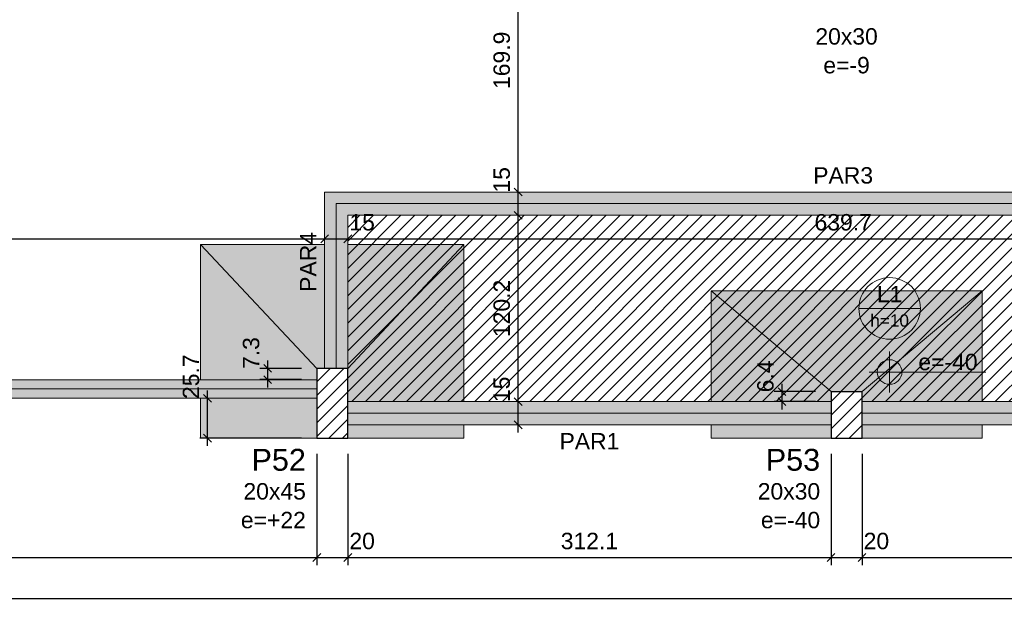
# Model space of a CAD drawing. Header units: millimetres. Extents: x 0 to 119, y 0 to 84.
# Tile 2 of 27: x 23.74 to 36.46, y 25.92 to 33.49. Entities that reach past the tile are written whole.
import ezdxf

# ---------------------------------------------------------------- set-up
doc = ezdxf.new("R2010")
doc.units = ezdxf.units.MM
doc.header["$MEASUREMENT"] = 0
doc.linetypes.add('NULL', pattern=[0])
doc.layers.get('0').update_dxf_attribs({"lineweight": 18})
for name, color, linetype, lineweight in [('FO-Cotas', 5, 'Continuous', 5), ('FO-Eixos', 5, 'Continuous', 5), ('FO-Hachura das sapatas', 43, 'Continuous', 5), ('FO-Hachura laje com elevação negativa', 31, 'Continuous', 5), ('FO-Hachura parede de concreto', 161, 'Continuous', 5), ('FO-Hachura pilar que passa', 19, 'Continuous', 5), ('FO-Hachura viga', 43, 'Continuous', 5), ('FO-Pilares', 4, 'Continuous', 30), ('FO-Seção das fundações', 9, 'Continuous', 5), ('FO-Textos das lajes', 3, 'Continuous', 20), ('FO-Textos das vigas', 7, 'Continuous', 5), ('FO-Textos dos pilares', 7, 'Continuous', 5), ('FO-Vigas', 1, 'Continuous', 20)]:
    doc.layers.add(name, color=color, linetype=linetype, lineweight=lineweight)
doc.styles.add('Arial', font='txt')
doc.dimstyles.new('UM_50.000000', dxfattribs={"dimtxt": 0.18, "dimasz": 0.1, "dimexe": 0.1, "dimexo": 0.2, "dimgap": 0, "dimtad": 1, "dimtih": 1, "dimtoh": 1, "dimdec": 1, "dimlfac": 50, "dimzin": 0, "dimdsep": 46, "dimtxsty": 'Standard', "dimcen": 0.09, "dimdle": 0.1, "dimadec": 1, "dimazin": 2, "dimtfac": 1, "dimtdec": 4, "dimtofl": 0, "dimtmove": 0, "dimatfit": 3, "dimfxl": 1, "dimtolj": 1, "dimarcsym": 0})

# ---------------------------------------------------------------- blocks, each defined once
blk = doc.blocks.new('_Oblique')
at = {"color": 0, "linetype": 'ByBlock', "lineweight": -2}
blk.add_line((-0.5, -0.5), (0.5, 0.5), dxfattribs=at)
blk = doc.blocks.new('*D28')
at = {"layer": 'Defpoints', "color": 0}
for p in [(15.535, 28.603), (27.579, 28.088), (27.579, 26.548)]:
    blk.add_point(p, dxfattribs=at)
at = {"layer": 'FO-Cotas', "color": 0, "lineweight": -2}
for p, q in [((15.535, 28.403), (15.535, 26.448)), ((27.579, 27.888), (27.579, 26.448)), ((15.435, 26.548), (27.679, 26.548))]:
    blk.add_line(p, q, dxfattribs=at)
at = {"layer": 'FO-Cotas', "color": 0, "lineweight": -2, "xscale": 0.1, "yscale": 0.1, "zscale": 0.1, "rotation": 180}
blk.add_blockref('_Oblique', (15.535, 26.548), dxfattribs=at)
at = {"layer": 'FO-Cotas', "color": 0, "lineweight": -2, "xscale": 0.1, "yscale": 0.1, "zscale": 0.1}
blk.add_blockref('_Oblique', (27.579, 26.548), dxfattribs=at)
at = {"layer": 'FO-Cotas', "color": 7, "insert": (21.557, 26.76), "char_height": 0.2118, "attachment_point": 5, "style": 'Arial'}
blk.add_mtext('\\A1;602.2', dxfattribs=at)
blk = doc.blocks.new('*D29')
at = {"layer": 'Defpoints', "color": 0}
for p in [(27.579, 28.088), (27.979, 28.088), (27.979, 26.548)]:
    blk.add_point(p, dxfattribs=at)
at = {"layer": 'FO-Cotas', "color": 0, "lineweight": -2}
for p, q in [((27.579, 27.888), (27.579, 26.448)), ((27.979, 27.888), (27.979, 26.448)), ((27.479, 26.548), (28.079, 26.548))]:
    blk.add_line(p, q, dxfattribs=at)
at = {"layer": 'FO-Cotas', "color": 0, "lineweight": -2, "xscale": 0.1, "yscale": 0.1, "zscale": 0.1, "rotation": 180}
blk.add_blockref('_Oblique', (27.579, 26.548), dxfattribs=at)
at = {"layer": 'FO-Cotas', "color": 0, "lineweight": -2, "xscale": 0.1, "yscale": 0.1, "zscale": 0.1}
blk.add_blockref('_Oblique', (27.979, 26.548), dxfattribs=at)
at = {"layer": 'FO-Cotas', "color": 7, "insert": (28.164, 26.76), "char_height": 0.2118, "attachment_point": 5, "rotation": 0.0057, "style": 'Arial'}
blk.add_mtext('\\A1;20', dxfattribs=at)
blk = doc.blocks.new('*D30')
at = {"layer": 'Defpoints', "color": 0}
for p in [(27.979, 28.088), (34.22, 28.088), (34.22, 26.548)]:
    blk.add_point(p, dxfattribs=at)
at = {"layer": 'FO-Cotas', "color": 0, "lineweight": -2}
for p, q in [((27.979, 27.888), (27.979, 26.448)), ((34.22, 27.888), (34.22, 26.448)), ((27.879, 26.548), (34.32, 26.548))]:
    blk.add_line(p, q, dxfattribs=at)
at = {"layer": 'FO-Cotas', "color": 0, "lineweight": -2, "xscale": 0.1, "yscale": 0.1, "zscale": 0.1, "rotation": 180}
blk.add_blockref('_Oblique', (27.979, 26.548), dxfattribs=at)
at = {"layer": 'FO-Cotas', "color": 0, "lineweight": -2, "xscale": 0.1, "yscale": 0.1, "zscale": 0.1}
blk.add_blockref('_Oblique', (34.22, 26.548), dxfattribs=at)
at = {"layer": 'FO-Cotas', "color": 7, "insert": (31.099, 26.76), "char_height": 0.2118, "attachment_point": 5, "rotation": 0.0057, "style": 'Arial'}
blk.add_mtext('\\A1;312.1', dxfattribs=at)
blk = doc.blocks.new('*D31')
at = {"layer": 'Defpoints', "color": 0}
for p in [(34.22, 28.088), (34.62, 28.088), (34.62, 26.548)]:
    blk.add_point(p, dxfattribs=at)
at = {"layer": 'FO-Cotas', "color": 0, "lineweight": -2}
for p, q in [((34.22, 27.888), (34.22, 26.448)), ((34.62, 27.888), (34.62, 26.448)), ((34.12, 26.548), (34.72, 26.548))]:
    blk.add_line(p, q, dxfattribs=at)
at = {"layer": 'FO-Cotas', "color": 0, "lineweight": -2, "xscale": 0.1, "yscale": 0.1, "zscale": 0.1, "rotation": 180}
blk.add_blockref('_Oblique', (34.22, 26.548), dxfattribs=at)
at = {"layer": 'FO-Cotas', "color": 0, "lineweight": -2, "xscale": 0.1, "yscale": 0.1, "zscale": 0.1}
blk.add_blockref('_Oblique', (34.62, 26.548), dxfattribs=at)
at = {"layer": 'FO-Cotas', "color": 7, "insert": (34.805, 26.76), "char_height": 0.2118, "attachment_point": 5, "rotation": 0.0057, "style": 'Arial'}
blk.add_mtext('\\A1;20', dxfattribs=at)
blk = doc.blocks.new('*D32')
at = {"layer": 'Defpoints', "color": 0}
for p in [(34.62, 28.088), (41.973, 27.96), (41.973, 26.548)]:
    blk.add_point(p, dxfattribs=at)
at = {"layer": 'FO-Cotas', "color": 0, "lineweight": -2}
for p, q in [((34.62, 27.888), (34.62, 26.448)), ((41.973, 27.76), (41.973, 26.448)), ((34.52, 26.548), (42.073, 26.548))]:
    blk.add_line(p, q, dxfattribs=at)
at = {"layer": 'FO-Cotas', "color": 0, "lineweight": -2, "xscale": 0.1, "yscale": 0.1, "zscale": 0.1, "rotation": 180}
blk.add_blockref('_Oblique', (34.62, 26.548), dxfattribs=at)
at = {"layer": 'FO-Cotas', "color": 0, "lineweight": -2, "xscale": 0.1, "yscale": 0.1, "zscale": 0.1}
blk.add_blockref('_Oblique', (41.973, 26.548), dxfattribs=at)
at = {"layer": 'FO-Cotas', "color": 7, "insert": (38.296, 26.76), "char_height": 0.2118, "attachment_point": 5, "style": 'Arial'}
blk.add_mtext('\\A1;367.6', dxfattribs=at)
blk = doc.blocks.new('*D44')
at = {"layer": 'Defpoints', "color": 0}
for p in [(15.135, 28.603), (84.436, 27.96), (84.436, 26.019)]:
    blk.add_point(p, dxfattribs=at)
at = {"layer": 'FO-Cotas', "color": 0, "lineweight": -2}
for p, q in [((15.135, 28.403), (15.135, 25.919)), ((84.436, 27.76), (84.436, 25.919)), ((15.035, 26.019), (84.536, 26.019))]:
    blk.add_line(p, q, dxfattribs=at)
at = {"layer": 'FO-Cotas', "color": 0, "lineweight": -2, "xscale": 0.1, "yscale": 0.1, "zscale": 0.1, "rotation": 180}
blk.add_blockref('_Oblique', (15.135, 26.019), dxfattribs=at)
at = {"layer": 'FO-Cotas', "color": 0, "lineweight": -2, "xscale": 0.1, "yscale": 0.1, "zscale": 0.1}
blk.add_blockref('_Oblique', (84.436, 26.019), dxfattribs=at)
at = {"layer": 'FO-Cotas', "color": 7, "insert": (49.786, 26.231), "char_height": 0.2118, "attachment_point": 5, "style": 'Arial'}
blk.add_mtext('\\A1;3465', dxfattribs=at)
blk = doc.blocks.new('*D46')
at = {"layer": 'Defpoints', "color": 0}
for p in [(26.167, 28.603), (26.167, 28.603), (27.579, 28.088)]:
    blk.add_point(p, dxfattribs=at)
at = {"layer": 'FO-Cotas', "color": 0, "lineweight": -2}
for p, q in [((26.167, 27.988), (26.167, 28.703)), ((27.379, 28.088), (26.067, 28.088))]:
    blk.add_line(p, q, dxfattribs=at)
at = {"layer": 'FO-Cotas', "color": 0, "lineweight": -2, "xscale": 0.1, "yscale": 0.1, "zscale": 0.1}
for p, rotation in [((26.167, 28.603), 90), ((26.167, 28.088), 270)]:
    blk.add_blockref('_Oblique', p, dxfattribs=dict(at, rotation=rotation))
at = {"layer": 'FO-Cotas', "color": 7, "insert": (25.955, 28.881), "char_height": 0.2118, "attachment_point": 5, "rotation": 90, "style": 'Arial'}
blk.add_mtext('\\A1;25.7', dxfattribs=at)
blk = doc.blocks.new('*D81')
at = {"layer": 'Defpoints', "color": 0}
for p in [(15.375, 30.66), (27.679, 30.66), (27.679, 30.66)]:
    blk.add_point(p, dxfattribs=at)
at = {"layer": 'FO-Cotas', "color": 0, "lineweight": -2}
blk.add_line((15.275, 30.66), (27.779, 30.66), dxfattribs=at)
at = {"layer": 'FO-Cotas', "color": 0, "lineweight": -2, "xscale": 0.1, "yscale": 0.1, "zscale": 0.1, "rotation": 180}
blk.add_blockref('_Oblique', (15.375, 30.66), dxfattribs=at)
at = {"layer": 'FO-Cotas', "color": 0, "lineweight": -2, "xscale": 0.1, "yscale": 0.1, "zscale": 0.1}
blk.add_blockref('_Oblique', (27.679, 30.66), dxfattribs=at)
at = {"layer": 'FO-Cotas', "color": 7, "insert": (21.527, 30.872), "char_height": 0.2118, "attachment_point": 5, "rotation": 0.0057, "style": 'Arial'}
blk.add_mtext('\\A1;615.2', dxfattribs=at)
blk = doc.blocks.new('*D82')
at = {"layer": 'Defpoints', "color": 0}
for p in [(27.679, 30.66), (27.979, 30.66), (27.979, 30.66)]:
    blk.add_point(p, dxfattribs=at)
at = {"layer": 'FO-Cotas', "color": 0, "lineweight": -2}
blk.add_line((27.579, 30.66), (28.079, 30.66), dxfattribs=at)
at = {"layer": 'FO-Cotas', "color": 0, "lineweight": -2, "xscale": 0.1, "yscale": 0.1, "zscale": 0.1, "rotation": 180}
blk.add_blockref('_Oblique', (27.679, 30.66), dxfattribs=at)
at = {"layer": 'FO-Cotas', "color": 0, "lineweight": -2, "xscale": 0.1, "yscale": 0.1, "zscale": 0.1}
blk.add_blockref('_Oblique', (27.979, 30.66), dxfattribs=at)
at = {"layer": 'FO-Cotas', "color": 7, "insert": (28.164, 30.872), "char_height": 0.2118, "attachment_point": 5, "rotation": 0.0057, "style": 'Arial'}
blk.add_mtext('\\A1;15', dxfattribs=at)
blk = doc.blocks.new('*D83')
at = {"layer": 'Defpoints', "color": 0}
for p in [(27.979, 30.66), (40.773, 30.66), (40.773, 30.66)]:
    blk.add_point(p, dxfattribs=at)
at = {"layer": 'FO-Cotas', "color": 0, "lineweight": -2}
blk.add_line((27.879, 30.66), (40.873, 30.66), dxfattribs=at)
at = {"layer": 'FO-Cotas', "color": 0, "lineweight": -2, "xscale": 0.1, "yscale": 0.1, "zscale": 0.1, "rotation": 180}
blk.add_blockref('_Oblique', (27.979, 30.66), dxfattribs=at)
at = {"layer": 'FO-Cotas', "color": 0, "lineweight": -2, "xscale": 0.1, "yscale": 0.1, "zscale": 0.1}
blk.add_blockref('_Oblique', (40.773, 30.66), dxfattribs=at)
at = {"layer": 'FO-Cotas', "color": 7, "insert": (34.376, 30.872), "char_height": 0.2118, "attachment_point": 5, "rotation": 0.0057, "style": 'Arial'}
blk.add_mtext('\\A1;639.7', dxfattribs=at)
blk = doc.blocks.new('*D135')
at = {"layer": 'Defpoints', "color": 0}
for p in [(30.179, 28.56), (30.179, 28.56), (30.179, 28.26)]:
    blk.add_point(p, dxfattribs=at)
at = {"layer": 'FO-Cotas', "color": 0, "lineweight": -2}
blk.add_line((30.179, 28.16), (30.179, 28.66), dxfattribs=at)
at = {"layer": 'FO-Cotas', "color": 0, "lineweight": -2, "xscale": 0.1, "yscale": 0.1, "zscale": 0.1}
for p, rotation in [((30.179, 28.56), 90), ((30.179, 28.26), 270)]:
    blk.add_blockref('_Oblique', p, dxfattribs=dict(at, rotation=rotation))
at = {"layer": 'FO-Cotas', "color": 7, "insert": (29.967, 28.718), "char_height": 0.2118, "attachment_point": 5, "rotation": 90, "style": 'Arial'}
blk.add_mtext('\\A1;15', dxfattribs=at)
blk = doc.blocks.new('*D136')
at = {"layer": 'Defpoints', "color": 0}
for p in [(30.179, 30.964), (30.179, 30.964), (30.179, 28.56)]:
    blk.add_point(p, dxfattribs=at)
at = {"layer": 'FO-Cotas', "color": 0, "lineweight": -2}
blk.add_line((30.179, 28.46), (30.179, 31.064), dxfattribs=at)
at = {"layer": 'FO-Cotas', "color": 0, "lineweight": -2, "xscale": 0.1, "yscale": 0.1, "zscale": 0.1}
for p, rotation in [((30.179, 30.964), 90), ((30.179, 28.56), 270)]:
    blk.add_blockref('_Oblique', p, dxfattribs=dict(at, rotation=rotation))
at = {"layer": 'FO-Cotas', "color": 7, "insert": (29.967, 29.762), "char_height": 0.2118, "attachment_point": 5, "rotation": 90, "style": 'Arial'}
blk.add_mtext('\\A1;120.2', dxfattribs=at)
blk = doc.blocks.new('*D137')
at = {"layer": 'Defpoints', "color": 0}
for p in [(30.179, 31.264), (30.179, 31.264), (30.179, 30.964)]:
    blk.add_point(p, dxfattribs=at)
at = {"layer": 'FO-Cotas', "color": 0, "lineweight": -2}
blk.add_line((30.179, 30.864), (30.179, 31.364), dxfattribs=at)
at = {"layer": 'FO-Cotas', "color": 0, "lineweight": -2, "xscale": 0.1, "yscale": 0.1, "zscale": 0.1}
for p, rotation in [((30.179, 31.264), 90), ((30.179, 30.964), 270)]:
    blk.add_blockref('_Oblique', p, dxfattribs=dict(at, rotation=rotation))
at = {"layer": 'FO-Cotas', "color": 7, "insert": (29.967, 31.421), "char_height": 0.2118, "attachment_point": 5, "rotation": 90, "style": 'Arial'}
blk.add_mtext('\\A1;15', dxfattribs=at)
blk = doc.blocks.new('*D138')
at = {"layer": 'Defpoints', "color": 0}
for p in [(30.179, 34.663), (30.179, 34.663), (30.179, 31.264)]:
    blk.add_point(p, dxfattribs=at)
at = {"layer": 'FO-Cotas', "color": 0, "lineweight": -2}
blk.add_line((30.179, 31.164), (30.179, 34.763), dxfattribs=at)
at = {"layer": 'FO-Cotas', "color": 0, "lineweight": -2, "xscale": 0.1, "yscale": 0.1, "zscale": 0.1}
for p, rotation in [((30.179, 34.663), 90), ((30.179, 31.264), 270)]:
    blk.add_blockref('_Oblique', p, dxfattribs=dict(at, rotation=rotation))
at = {"layer": 'FO-Cotas', "color": 7, "insert": (29.967, 32.963), "char_height": 0.2118, "attachment_point": 5, "rotation": 90, "style": 'Arial'}
blk.add_mtext('\\A1;169.9', dxfattribs=at)
blk = doc.blocks.new('*D227')
at = {"layer": 'Defpoints', "color": 0}
for p in [(27.579, 28.988), (26.943, 28.843), (27.579, 28.843)]:
    blk.add_point(p, dxfattribs=at)
at = {"layer": 'FO-Cotas', "color": 0, "lineweight": -2}
for p, q in [((26.943, 29.088), (26.943, 28.743)), ((27.379, 28.988), (26.843, 28.988)), ((27.379, 28.843), (26.843, 28.843))]:
    blk.add_line(p, q, dxfattribs=at)
at = {"layer": 'FO-Cotas', "color": 0, "lineweight": -2, "xscale": 0.1, "yscale": 0.1, "zscale": 0.1}
for p, rotation in [((26.943, 28.988), 90), ((26.943, 28.843), 270)]:
    blk.add_blockref('_Oblique', p, dxfattribs=dict(at, rotation=rotation))
at = {"layer": 'FO-Cotas', "color": 7, "insert": (26.731, 29.186), "char_height": 0.2118, "attachment_point": 5, "rotation": 90, "style": 'Arial'}
blk.add_mtext('\\A1;7.3', dxfattribs=at)
blk = doc.blocks.new('*D228')
at = {"layer": 'Defpoints', "color": 0}
for p in [(34.22, 28.688), (33.585, 28.56), (34.22, 28.56)]:
    blk.add_point(p, dxfattribs=at)
at = {"layer": 'FO-Cotas', "color": 0, "lineweight": -2}
for p, q in [((33.585, 28.788), (33.585, 28.46)), ((34.02, 28.688), (33.485, 28.688)), ((34.02, 28.56), (33.485, 28.56))]:
    blk.add_line(p, q, dxfattribs=at)
at = {"layer": 'FO-Cotas', "color": 0, "lineweight": -2, "xscale": 0.1, "yscale": 0.1, "zscale": 0.1}
for p, rotation in [((33.585, 28.688), 90), ((33.585, 28.56), 270)]:
    blk.add_blockref('_Oblique', p, dxfattribs=dict(at, rotation=rotation))
at = {"layer": 'FO-Cotas', "color": 7, "insert": (33.373, 28.885), "char_height": 0.2118, "attachment_point": 5, "rotation": 90, "style": 'Arial'}
blk.add_mtext('\\A1;6.4', dxfattribs=at)

msp = doc.modelspace()

# ---------------------------------------------------------------- hatches: boundary and pattern name
at = {"layer": 'FO-Hachura das sapatas', "linetype": 'Continuous'}
h = msp.add_hatch(color=43, dxfattribs=at)
h.paths.add_polyline_path([(29.4786, 30.588), (26.0786, 30.588), (26.0786, 28.088), (29.4786, 28.088), (29.4786, 30.588)])
h.paths.add_polyline_path([(27.6786, 30.588), (27.6786, 28.988), (27.5786, 28.988), (27.5786, 28.8426), (26.0786, 28.8426), (26.0786, 28.6026), (27.5786, 28.6026), (27.5786, 28.088), (27.9786, 28.088), (27.9786, 28.2604), (29.4786, 28.2604), (29.4786, 28.5604), (27.9786, 28.5604), (27.9786, 30.588), (27.6786, 30.588)], flags=0)
h = msp.add_hatch(color=43, dxfattribs=at)
h.paths.add_polyline_path([(36.1698, 29.988), (32.6698, 29.988), (32.6698, 28.088), (36.1698, 28.088), (36.1698, 29.988)])
h.paths.add_polyline_path([(34.22, 28.6878), (34.22, 28.088), (34.6198, 28.088), (34.6198, 28.2604), (36.1698, 28.2604), (36.1698, 28.5604), (34.6198, 28.5604), (34.6198, 28.6878), (34.22, 28.6878)], flags=0)
h.paths.add_polyline_path([(34.2198, 28.5604), (32.6698, 28.5604), (32.6698, 28.2604), (34.2198, 28.2604), (34.2198, 28.5604)], flags=0)
at = {"layer": 'FO-Hachura laje com elevação negativa', "linetype": 'Continuous'}
h = msp.add_hatch(dxfattribs=at)
h.set_pattern_fill('ANSI31', color=31, style=0)
h.paths.add_polyline_path([(41.9726, 28.5604), (41.9726, 29.7638), (40.7726, 29.7638), (40.7726, 30.9638), (27.9786, 30.9638), (27.9786, 28.988), (27.9786, 28.5604), (34.2198, 28.5604), (34.2198, 28.688), (34.6198, 28.688), (34.6198, 28.5604), (41.9726, 28.5604)])
h = msp.add_hatch(dxfattribs=at)
h.set_pattern_fill('ANSI31', color=31, style=0)
h.paths.add_polyline_path([(41.9726, 28.5604), (41.9726, 29.7638), (40.7726, 29.7638), (40.7726, 30.9638), (27.9786, 30.9638), (27.9786, 28.988), (27.9786, 28.5604), (34.2198, 28.5604), (34.2198, 28.688), (34.6198, 28.688), (34.6198, 28.5604), (41.9726, 28.5604)])
at = {"layer": 'FO-Hachura parede de concreto', "linetype": 'Continuous'}
for points in [[(27.9788, 30.9638), (27.9788, 30.9638), (27.6788, 31.2638), (27.6788, 28.988), (27.9788, 28.988), (27.9788, 30.9638)], [(40.7726, 31.2638), (40.7726, 31.2638), (27.6788, 31.2638), (27.9788, 30.9638), (40.7726, 30.9638), (40.7726, 31.2638)], [(34.2198, 28.5604), (34.2198, 28.5604), (27.9788, 28.5604), (27.9788, 28.2604), (34.2198, 28.2604), (34.2198, 28.5604)], [(41.9726, 28.5604), (41.9726, 28.5604), (34.6198, 28.5604), (34.6198, 28.2604), (41.9726, 28.2604), (41.9726, 28.5604)]]:
    msp.add_hatch(color=161, dxfattribs=at).paths.add_polyline_path(points)
at = {"layer": 'FO-Hachura pilar que passa', "linetype": 'Continuous'}
h = msp.add_hatch(dxfattribs=at)
h.set_pattern_fill('ANSI31', color=19, style=0)
h.paths.add_polyline_path([(27.9786, 28.988), (27.7786, 28.988), (27.5786, 28.988), (27.5786, 28.538), (27.5786, 28.088), (27.7786, 28.088), (27.9786, 28.088), (27.9786, 28.538)])
h = msp.add_hatch(dxfattribs=at)
h.set_pattern_fill('ANSI31', color=19, style=0)
h.paths.add_polyline_path([(34.6198, 28.6878), (34.22, 28.6878), (34.22, 28.088), (34.6198, 28.088), (34.6198, 28.6878)])
at = {"layer": 'FO-Hachura viga', "linetype": 'Continuous'}
msp.add_hatch(color=43, dxfattribs=at).paths.add_polyline_path([(27.5788, 28.8428), (27.5788, 28.8428), (15.5352, 28.8428), (15.5352, 28.6028), (27.5788, 28.6028), (27.5788, 28.8428)])
at = {"layer": 'FO-Textos das lajes', "linetype": 'Continuous'}
for points in [[(34.9756, 28.9414), (35.1345, 28.9414), (35.1291, 28.9825), (35.1132, 29.0208), (35.088, 29.0537), (35.0551, 29.0789), (35.0168, 29.0948), (34.9756, 29.1002), (34.9756, 28.9414)], [(34.9756, 28.9414), (34.8168, 28.9414), (34.8222, 28.9003), (34.8381, 28.8619), (34.8633, 28.829), (34.8962, 28.8038), (34.9345, 28.7879), (34.9756, 28.7825), (34.9756, 28.9414)]]:
    msp.add_hatch(color=3, dxfattribs=at).paths.add_polyline_path(points)

# ---------------------------------------------------------------- linework, layer by layer
at = {"layer": 'FO-Eixos'}
for p, q in [((27.8286, 28.988), (27.8286, 31.1138)), ((27.8286, 31.1138), (40.7726, 31.1138)), ((15.5352, 28.7226), (27.5786, 28.7226)), ((27.9786, 28.4104), (34.2198, 28.4104)), ((34.6198, 28.4104), (41.9726, 28.4104))]:
    msp.add_line(p, q, dxfattribs=at)
at = {"layer": 'FO-Pilares'}
for points in [[(27.9786, 28.988), (27.7786, 28.988), (27.5786, 28.988), (27.5786, 28.538), (27.5786, 28.088), (27.7786, 28.088), (27.9786, 28.088), (27.9786, 28.538), (27.9786, 28.988)], [(34.6198, 28.6878), (34.22, 28.6878), (34.22, 28.088), (34.6198, 28.088), (34.6198, 28.6878)]]:
    msp.add_lwpolyline(points, close=True, dxfattribs=at)
at = {"layer": 'FO-Seção das fundações'}
for p, q in [((26.0786, 30.588), (27.5786, 28.988)), ((29.4786, 30.588), (27.9786, 28.988)), ((32.6698, 29.988), (34.2198, 28.688)), ((36.1698, 29.988), (34.6198, 28.688)), ((26.0786, 28.088), (27.5786, 28.088)), ((29.4786, 28.088), (27.9786, 28.088)), ((32.6698, 28.088), (34.2198, 28.088)), ((36.1698, 28.088), (34.6198, 28.088))]:
    msp.add_line(p, q, dxfattribs=at)
for points in [[(26.0786, 30.588), (26.0786, 28.8426)], [(26.0786, 30.588), (27.6786, 30.588)], [(27.9786, 30.588), (29.4786, 30.588)], [(29.4786, 28.5604), (29.4786, 30.588)], [(32.6698, 29.988), (36.1698, 29.988)], [(32.6698, 29.988), (32.6698, 28.5604)], [(36.1698, 28.5604), (36.1698, 29.988)], [(26.0786, 28.6026), (26.0786, 28.088)], [(29.4786, 28.088), (29.4786, 28.2604)], [(32.6698, 28.2604), (32.6698, 28.088)], [(36.1698, 28.088), (36.1698, 28.2604)], [(29.4786, 28.088), (26.0786, 28.088)], [(36.1698, 28.088), (32.6698, 28.088)]]:
    msp.add_lwpolyline(points, dxfattribs=at)
at = {"layer": 'FO-Textos das lajes'}
for p, q in [((34.5785, 29.7621), (35.3728, 29.7621)), ((34.9756, 29.2061), (34.9756, 28.6766)), ((34.7109, 28.9414), (35.2404, 28.9414)), ((35.2404, 28.9414), (36.2191, 28.9414))]:
    msp.add_line(p, q, dxfattribs=at)
for centre, radius in [((34.9756, 29.7621), 0.3971), ((34.9756, 28.9414), 0.1588)]:
    msp.add_circle(centre, radius, dxfattribs=at)
at = {"layer": 'FO-Vigas'}
for p, q in [((27.6786, 28.988), (27.6786, 31.2638)), ((27.6786, 31.2638), (40.7726, 31.2638)), ((27.9786, 28.988), (27.9786, 30.9638)), ((27.9786, 30.9638), (40.7726, 30.9638)), ((15.5352, 28.8426), (27.5786, 28.8426)), ((15.5352, 28.6026), (27.5786, 28.6026)), ((27.9786, 28.5604), (34.2198, 28.5604)), ((34.6198, 28.5604), (41.9726, 28.5604)), ((27.9786, 28.2604), (34.2198, 28.2604)), ((34.6198, 28.2604), (41.9726, 28.2604))]:
    msp.add_line(p, q, dxfattribs=at)

# ---------------------------------------------------------------- texts
at = {"layer": 'FO-Textos das lajes', "linetype": 'NULL', "line_spacing_factor": 0.798, "style": 'Arial'}
for s, insert, char_height, width, attachment_point in [('L1', (34.9756, 29.8415), 0.2118, 0.645137, 8), ('h=10', (34.9756, 29.524), 0.15885, 0.991074, 8), ('e=-40', (35.3466, 28.9625), 0.2118, 1.499561, 7)]:
    msp.add_mtext(s, dxfattribs=dict(at, insert=insert, char_height=char_height, width=width, attachment_point=attachment_point))
at = {"layer": 'FO-Textos das vigas', "linetype": 'NULL', "char_height": 0.2118, "width": 1.515137, "attachment_point": 8, "line_spacing_factor": 0.798, "style": 'Arial'}
for s, insert in [('PAR3', (34.3756, 31.3695)), ('PAR1', (31.0996, 27.9425))]:
    msp.add_mtext(s, dxfattribs=dict(at, insert=insert))
at = {"layer": 'FO-Textos das vigas', "linetype": 'NULL', "insert": (27.5727, 29.9756), "char_height": 0.2118, "width": 1.515137, "attachment_point": 7, "rotation": 90.00021, "line_spacing_factor": 0.798, "style": 'Arial'}
msp.add_mtext('PAR4', dxfattribs=at)
at = {"layer": 'FO-Textos dos pilares', "linetype": 'NULL', "line_spacing_factor": 0.798, "style": 'Arial'}
for s, insert, char_height, width, attachment_point in [('20x30', (34.4196, 33.1625), 0.2118, 1.580273, 8), ('e=-9', (34.4196, 32.7915), 0.2118, 1.176992, 8), ('P52', (27.4376, 27.6638), 0.2824, 1.387852, 9), ('P53', (34.0786, 27.6638), 0.2824, 1.387852, 9), ('20x45', (27.4376, 27.2935), 0.2118, 1.580273, 9), ('20x30', (34.0786, 27.2935), 0.2118, 1.580273, 9), ('e=+22', (27.4376, 26.9225), 0.2118, 1.645127, 9), ('e=-40', (34.0786, 26.9225), 0.2118, 1.499561, 9)]:
    msp.add_mtext(s, dxfattribs=dict(at, insert=insert, char_height=char_height, width=width, attachment_point=attachment_point))

# ---------------------------------------------------------------- dimensions: what is measured, and where the dimension line sits
at = {"layer": 'FO-Cotas'}
for base, p1, p2, override, picture, middle in [((30.1786, 34.6626), (30.1786, 31.2638), (30.1786, 34.6626), {"dimtxt": 0.2118, "dimasz": 0.1, "dimexe": 0.1, "dimexo": 0.2, "dimtad": 1, "dimtih": 0, "dimtoh": 0, "dimdec": 1, "dimlfac": 50, "dimzin": 8, "dimtxsty": 'Arial', "dimblk": 'Oblique', "dimblk1": 'Oblique', "dimblk2": 'Oblique', "dimsah": 1, "dimdle": 0.1, "dimse1": 1, "dimse2": 1, "dimclrt": 7, "dimadec": 1, "dimazin": 3, "dimtmove": 2, "dimldrblk": 'Oblique'}, '*D138', (29.9668, 32.9632)), ((30.1786, 31.2638), (30.1786, 30.9638), (30.1786, 31.2638), {"dimtxt": 0.2118, "dimasz": 0.1, "dimexe": 0.1, "dimexo": 0.2, "dimtad": 1, "dimtih": 0, "dimtoh": 0, "dimdec": 1, "dimlfac": 50, "dimzin": 8, "dimtxsty": 'Arial', "dimblk": 'Oblique', "dimblk1": 'Oblique', "dimblk2": 'Oblique', "dimsah": 1, "dimdle": 0.1, "dimse1": 1, "dimse2": 1, "dimclrt": 7, "dimadec": 1, "dimazin": 3, "dimtmove": 2, "dimldrblk": 'Oblique'}, '*D137', (29.9668, 31.4211)), ((30.1786, 30.9638), (30.1786, 28.5604), (30.1786, 30.9638), {"dimtxt": 0.2118, "dimasz": 0.1, "dimexe": 0.1, "dimexo": 0.2, "dimtad": 1, "dimtih": 0, "dimtoh": 0, "dimdec": 1, "dimlfac": 50, "dimzin": 8, "dimtxsty": 'Arial', "dimblk": 'Oblique', "dimblk1": 'Oblique', "dimblk2": 'Oblique', "dimsah": 1, "dimdle": 0.1, "dimse1": 1, "dimse2": 1, "dimclrt": 7, "dimadec": 1, "dimazin": 3, "dimtmove": 2, "dimldrblk": 'Oblique'}, '*D136', (29.9668, 29.7621)), ((26.9432, 28.8426), (27.5786, 28.988), (27.5786, 28.8426), {"dimtxt": 0.2118, "dimasz": 0.1, "dimexe": 0.1, "dimexo": 0.2, "dimtad": 1, "dimtih": 0, "dimtoh": 0, "dimdec": 1, "dimlfac": 50, "dimzin": 8, "dimtxsty": 'Arial', "dimblk": 'Oblique', "dimblk1": 'Oblique', "dimblk2": 'Oblique', "dimsah": 1, "dimdle": 0.1, "dimse1": 0, "dimse2": 0, "dimclrt": 7, "dimadec": 1, "dimazin": 3, "dimtmove": 2, "dimldrblk": 'Oblique'}, '*D227', (26.7314, 29.1856)), ((26.1666, 28.6026), (27.5786, 28.088), (26.1666, 28.6026), {"dimtxt": 0.2118, "dimasz": 0.1, "dimexe": 0.1, "dimexo": 0.2, "dimtad": 1, "dimtih": 0, "dimtoh": 0, "dimdec": 1, "dimlfac": 50, "dimzin": 8, "dimtxsty": 'Arial', "dimblk": 'Oblique', "dimblk1": 'Oblique', "dimblk2": 'Oblique', "dimsah": 1, "dimdle": 0.1, "dimse1": 0, "dimse2": 1, "dimclrt": 7, "dimadec": 1, "dimazin": 3, "dimtmove": 2, "dimldrblk": 'Oblique'}, '*D46', (25.9548, 28.8808)), ((33.5846, 28.5604), (34.22, 28.6878), (34.22, 28.5604), {"dimtxt": 0.2118, "dimasz": 0.1, "dimexe": 0.1, "dimexo": 0.2, "dimtad": 1, "dimtih": 0, "dimtoh": 0, "dimdec": 1, "dimlfac": 50, "dimzin": 8, "dimtxsty": 'Arial', "dimblk": 'Oblique', "dimblk1": 'Oblique', "dimblk2": 'Oblique', "dimsah": 1, "dimdle": 0.1, "dimse1": 0, "dimse2": 0, "dimclrt": 7, "dimadec": 1, "dimazin": 3, "dimtmove": 2, "dimldrblk": 'Oblique'}, '*D228', (33.3728, 28.8854)), ((30.1786, 28.5604), (30.1786, 28.2604), (30.1786, 28.5604), {"dimtxt": 0.2118, "dimasz": 0.1, "dimexe": 0.1, "dimexo": 0.2, "dimtad": 1, "dimtih": 0, "dimtoh": 0, "dimdec": 1, "dimlfac": 50, "dimzin": 8, "dimtxsty": 'Arial', "dimblk": 'Oblique', "dimblk1": 'Oblique', "dimblk2": 'Oblique', "dimsah": 1, "dimdle": 0.1, "dimse1": 1, "dimse2": 1, "dimclrt": 7, "dimadec": 1, "dimazin": 3, "dimtmove": 2, "dimldrblk": 'Oblique'}, '*D135', (29.9668, 28.7177))]:
    dim = msp.add_linear_dim(base=base, p1=p1, p2=p2, angle=90, dimstyle='UM_50.000000', override=override, dxfattribs=at)
    dim.commit()
    dim.dimension.update_dxf_attribs({"geometry": picture, "text_midpoint": middle, "dimtype": 160, "text_rotation": 90})
for base, p1, p2, override, picture, middle in [((27.6786, 30.6604), (15.3752, 30.6604), (27.6786, 30.6604), {"dimtxt": 0.2118, "dimasz": 0.1, "dimexe": 0.1, "dimexo": 0.2, "dimtad": 1, "dimtih": 0, "dimtoh": 0, "dimdec": 1, "dimlfac": 50, "dimzin": 8, "dimtxsty": 'Arial', "dimblk": 'Oblique', "dimblk1": 'Oblique', "dimblk2": 'Oblique', "dimsah": 1, "dimdle": 0.1, "dimse1": 1, "dimse2": 1, "dimclrt": 7, "dimadec": 1, "dimazin": 3, "dimtmove": 2, "dimldrblk": 'Oblique'}, '*D81', (21.5269, 30.8722)), ((27.9786, 30.6604), (27.6786, 30.6604), (27.9786, 30.6604), {"dimtxt": 0.2118, "dimasz": 0.1, "dimexe": 0.1, "dimexo": 0.2, "dimtad": 1, "dimtih": 0, "dimtoh": 0, "dimdec": 1, "dimlfac": 50, "dimzin": 8, "dimtxsty": 'Arial', "dimblk": 'Oblique', "dimblk1": 'Oblique', "dimblk2": 'Oblique', "dimsah": 1, "dimdle": 0.1, "dimse1": 1, "dimse2": 1, "dimclrt": 7, "dimadec": 1, "dimazin": 3, "dimtmove": 2, "dimldrblk": 'Oblique'}, '*D82', (28.1639, 30.8722)), ((40.7726, 30.6604), (27.9786, 30.6604), (40.7726, 30.6604), {"dimtxt": 0.2118, "dimasz": 0.1, "dimexe": 0.1, "dimexo": 0.2, "dimtad": 1, "dimtih": 0, "dimtoh": 0, "dimdec": 1, "dimlfac": 50, "dimzin": 8, "dimtxsty": 'Arial', "dimblk": 'Oblique', "dimblk1": 'Oblique', "dimblk2": 'Oblique', "dimsah": 1, "dimdle": 0.1, "dimse1": 1, "dimse2": 1, "dimclrt": 7, "dimadec": 1, "dimazin": 3, "dimtmove": 2, "dimldrblk": 'Oblique'}, '*D83', (34.3756, 30.8722)), ((27.9786, 26.5484), (27.5786, 28.088), (27.9786, 28.088), {"dimtxt": 0.2118, "dimasz": 0.1, "dimexe": 0.1, "dimexo": 0.2, "dimtad": 1, "dimtih": 0, "dimtoh": 0, "dimdec": 1, "dimlfac": 50, "dimzin": 8, "dimtxsty": 'Arial', "dimblk": 'Oblique', "dimblk1": 'Oblique', "dimblk2": 'Oblique', "dimsah": 1, "dimdle": 0.1, "dimse1": 0, "dimse2": 0, "dimclrt": 7, "dimadec": 1, "dimazin": 3, "dimtmove": 2, "dimldrblk": 'Oblique'}, '*D29', (28.1639, 26.7602)), ((34.22, 26.5484), (27.9786, 28.088), (34.22, 28.088), {"dimtxt": 0.2118, "dimasz": 0.1, "dimexe": 0.1, "dimexo": 0.2, "dimtad": 1, "dimtih": 0, "dimtoh": 0, "dimdec": 1, "dimlfac": 50, "dimzin": 8, "dimtxsty": 'Arial', "dimblk": 'Oblique', "dimblk1": 'Oblique', "dimblk2": 'Oblique', "dimsah": 1, "dimdle": 0.1, "dimse1": 0, "dimse2": 0, "dimclrt": 7, "dimadec": 1, "dimazin": 3, "dimtmove": 2, "dimldrblk": 'Oblique'}, '*D30', (31.0993, 26.7602)), ((34.6198, 26.5484), (34.22, 28.088), (34.6198, 28.088), {"dimtxt": 0.2118, "dimasz": 0.1, "dimexe": 0.1, "dimexo": 0.2, "dimtad": 1, "dimtih": 0, "dimtoh": 0, "dimdec": 1, "dimlfac": 50, "dimzin": 8, "dimtxsty": 'Arial', "dimblk": 'Oblique', "dimblk1": 'Oblique', "dimblk2": 'Oblique', "dimsah": 1, "dimdle": 0.1, "dimse1": 0, "dimse2": 0, "dimclrt": 7, "dimadec": 1, "dimazin": 3, "dimtmove": 2, "dimldrblk": 'Oblique'}, '*D31', (34.8051, 26.7602))]:
    dim = msp.add_linear_dim(base=base, p1=p1, p2=p2, dimstyle='UM_50.000000', override=override, dxfattribs=at)
    dim.commit()
    dim.dimension.update_dxf_attribs({"geometry": picture, "text_midpoint": middle, "dimtype": 160, "text_rotation": 0.00573})
for base, p1, p2, picture, middle in [((84.4358, 26.0189), (15.1352, 28.6026), (84.4358, 27.9604), '*D44', (49.7855, 26.2307)), ((27.5786, 26.5484), (15.5352, 28.6026), (27.5786, 28.088), '*D28', (21.5569, 26.7602)), ((41.9726, 26.5484), (34.6198, 28.088), (41.9726, 27.9604), '*D32', (38.2962, 26.7602))]:
    dim = msp.add_linear_dim(base=base, p1=p1, p2=p2, dimstyle='UM_50.000000', override={"dimtxt": 0.2118, "dimasz": 0.1, "dimexe": 0.1, "dimexo": 0.2, "dimtad": 1, "dimtih": 0, "dimtoh": 0, "dimdec": 1, "dimlfac": 50, "dimzin": 8, "dimtxsty": 'Arial', "dimblk": 'Oblique', "dimblk1": 'Oblique', "dimblk2": 'Oblique', "dimsah": 1, "dimdle": 0.1, "dimse1": 0, "dimse2": 0, "dimclrt": 7, "dimadec": 1, "dimazin": 3, "dimtmove": 2, "dimldrblk": 'Oblique'}, dxfattribs=at)
    dim.commit()
    dim.dimension.update_dxf_attribs({"geometry": picture, "text_midpoint": middle, "dimtype": 160})

doc.saveas('drawing.dxf')
